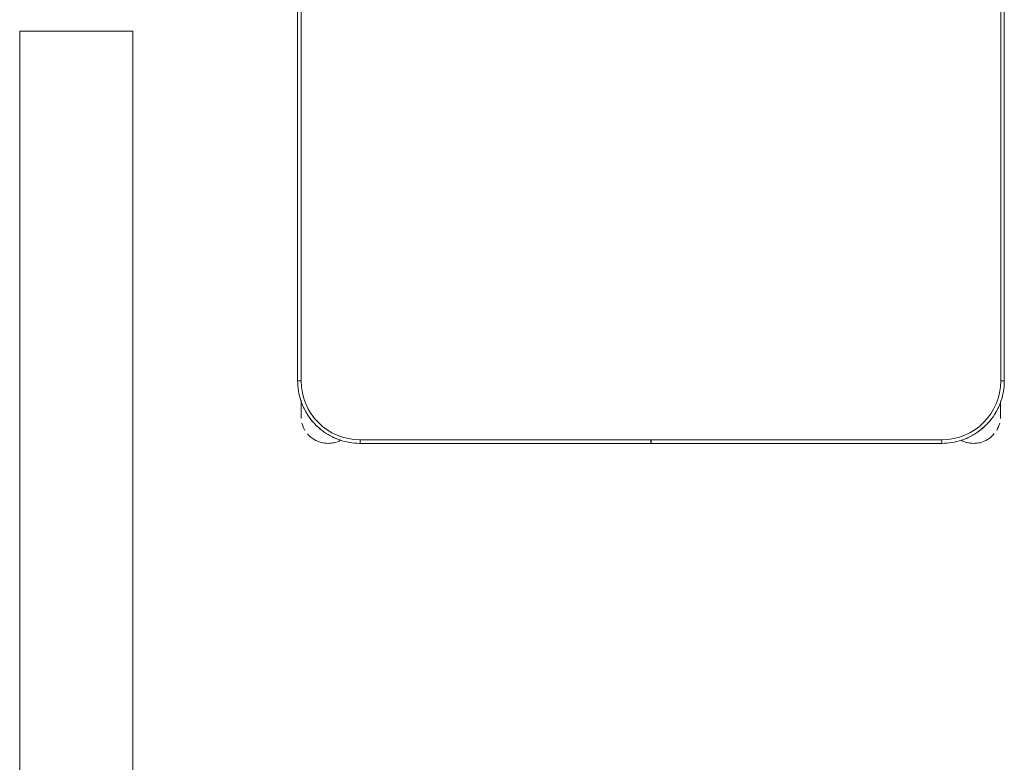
# Model space of a CAD drawing. Header units: metres. Extents: x 3 to 43.5, y -74 to -48.5.
# Tile 193 of 209: x 38.414 to 39.25, y -53.298 to -52.668. Entities that reach past the tile are written whole.
import ezdxf

# ---------------------------------------------------------------- set-up
doc = ezdxf.new("R2010")
doc.units = ezdxf.units.M
for name, color, linetype, lineweight in [('A-GENM', 7, 'Continuous', 18), ('E-LITE-EQPM', 7, 'Continuous', 18), ('I-FURN', 7, 'Continuous', 18)]:
    doc.layers.add(name, color=color, linetype=linetype, lineweight=lineweight)

# ---------------------------------------------------------------- blocks, each defined once
blk = doc.blocks.new('ConjuntoParaAlunoTamanho6 - CJA06_ConjuntoParaAlunoTamanho6-V5-1PAV - FRIGORÍFICA')
at = {"layer": 'I-FURN', "color": 253, "true_color": 0xaaaaaa}
for p, q in [((-0.3, 0.01197), (-0.3, -0.33203)), ((-0.3, 0.01197), (-0.3, -0.33203)), ((0.3, -0.33203), (0.3, 0.01197)), ((0.3, -0.33203), (0.3, 0.01197)), ((-0.3, -0.33203), (-0.297, -0.33203)), ((0.3, -0.33203), (0.297, -0.33203)), ((-0.29713, -0.34835), (-0.29713, -0.35394)), ((-0.29713, -0.34868), (-0.29713, -0.36203)), ((0.29687, -0.35394), (0.29687, -0.3492)), ((0.29687, -0.36203), (0.29687, -0.34961)), ((-0.29713, -0.35705), (-0.29713, -0.36203)), ((0.29687, -0.36203), (0.29687, -0.35705)), ((-0.247, -0.38503), (-0.247, -0.38203)), ((-0.00005, -0.38203), (-0.00005, -0.38503)), ((0.00005, -0.38503), (0.00005, -0.38203)), ((0.247, -0.38503), (0.247, -0.38203)), ((-0.247, -0.38503), (-0.00005, -0.38503)), ((-0.247, -0.38503), (-0.00005, -0.38503)), ((0.00005, -0.38503), (0.247, -0.38503)), ((0.00005, -0.38503), (0.247, -0.38503))]:
    blk.add_line(p, q, dxfattribs=at)
at = {"layer": 'I-FURN', "color": 253, "true_color": 0xaaaaaa, "flags": 128}
for points in [[(-0.297, 0.01197), (-0.297, -0.07403), (-0.297, -0.16003), (-0.297, -0.24603), (-0.297, -0.33203)], [(-0.297, -0.33203), (-0.297, -0.24603), (-0.297, -0.16003), (-0.297, -0.07403), (-0.297, 0.01197)], [(0.297, -0.33203), (0.297, -0.24603), (0.297, -0.16003), (0.297, -0.07403), (0.297, 0.01197)], [(0.297, 0.01197), (0.297, -0.07403), (0.297, -0.16003), (0.297, -0.24603), (0.297, -0.33203)], [(-0.3, -0.33203), (-0.29996, -0.33415), (-0.29983, -0.33627), (-0.29962, -0.33838), (-0.29932, -0.34048), (-0.29894, -0.34256), (-0.29848, -0.34463), (-0.29794, -0.34668), (-0.29731, -0.34871), (-0.2966, -0.3507), (-0.29582, -0.35267), (-0.29495, -0.35461), (-0.29401, -0.35651), (-0.29299, -0.35837), (-0.2919, -0.36019), (-0.29074, -0.36196), (-0.28951, -0.36368), (-0.28821, -0.36536), (-0.28685, -0.36698), (-0.28542, -0.36855), (-0.28393, -0.37005), (-0.28238, -0.3715), (-0.28077, -0.37288), (-0.27911, -0.3742), (-0.2774, -0.37545), (-0.27564, -0.37663), (-0.27383, -0.37774), (-0.27198, -0.37878), (-0.27009, -0.37974), (-0.26816, -0.38062), (-0.2662, -0.38143), (-0.26421, -0.38216), (-0.2622, -0.38281), (-0.26015, -0.38338), (-0.25809, -0.38386), (-0.25601, -0.38426), (-0.25391, -0.38458), (-0.25181, -0.38482), (-0.24969, -0.38497), (-0.24757, -0.38503), (-0.247, -0.38503)], [(0.247, -0.38503), (0.24912, -0.38499), (0.25124, -0.38486), (0.25334, -0.38465), (0.25544, -0.38436), (0.25753, -0.38398), (0.2596, -0.38351), (0.26165, -0.38297), (0.26367, -0.38234), (0.26567, -0.38164), (0.26764, -0.38085), (0.26957, -0.37999), (0.27147, -0.37904), (0.27333, -0.37803), (0.27515, -0.37694), (0.27693, -0.37578), (0.27865, -0.37454), (0.28033, -0.37324), (0.28195, -0.37188), (0.28351, -0.37045), (0.28502, -0.36896), (0.28647, -0.36741), (0.28785, -0.3658), (0.28917, -0.36414), (0.29042, -0.36243), (0.2916, -0.36067), (0.29271, -0.35886), (0.29374, -0.35701), (0.29471, -0.35512), (0.29559, -0.3532), (0.2964, -0.35124), (0.29713, -0.34925), (0.29777, -0.34723), (0.29834, -0.34519), (0.29883, -0.34312), (0.29923, -0.34104), (0.29955, -0.33895), (0.29978, -0.33684), (0.29993, -0.33472), (0.3, -0.33261), (0.3, -0.33203)], [(-0.29713, -0.34907), (-0.29713, -0.34973), (-0.29713, -0.35038), (-0.29713, -0.35102), (-0.29713, -0.35165), (-0.29713, -0.35227), (-0.29713, -0.35288), (-0.29713, -0.35348), (-0.29713, -0.35406), (-0.29713, -0.35463), (-0.29713, -0.35518), (-0.29713, -0.35572), (-0.29713, -0.35624), (-0.29713, -0.35674), (-0.29713, -0.35722), (-0.29713, -0.35769), (-0.29713, -0.35813), (-0.29713, -0.35855), (-0.29713, -0.35895), (-0.29713, -0.35933), (-0.29713, -0.35969), (-0.29713, -0.36002), (-0.29713, -0.36033), (-0.29713, -0.36061), (-0.29713, -0.36087), (-0.29713, -0.36111), (-0.29713, -0.36131), (-0.29713, -0.3615), (-0.29713, -0.36165), (-0.29713, -0.36178), (-0.29713, -0.36188), (-0.29713, -0.36196), (-0.29713, -0.36201), (-0.29713, -0.36203)], [(0.29687, -0.36203), (0.29687, -0.36201), (0.29687, -0.36197), (0.29687, -0.36191), (0.29687, -0.36181), (0.29687, -0.36169), (0.29687, -0.36154), (0.29687, -0.36137), (0.29687, -0.36117), (0.29687, -0.36094), (0.29687, -0.36069), (0.29687, -0.36041), (0.29687, -0.36011), (0.29687, -0.35978), (0.29687, -0.35943), (0.29687, -0.35906), (0.29687, -0.35866), (0.29687, -0.35825), (0.29687, -0.35781), (0.29687, -0.35735), (0.29687, -0.35687), (0.29687, -0.35638), (0.29687, -0.35586), (0.29687, -0.35533), (0.29687, -0.35478), (0.29687, -0.35421), (0.29687, -0.35363), (0.29687, -0.35304), (0.29687, -0.35244), (0.29687, -0.35182), (0.29687, -0.35119), (0.29687, -0.35055), (0.29687, -0.3499)], [(-0.247, -0.38203), (-0.1235, -0.38203), (0, -0.38203), (0.1235, -0.38203), (0.247, -0.38203)], [(-0.00005, -0.38203), (-0.06179, -0.38203), (-0.12353, -0.38203), (-0.18526, -0.38203), (-0.247, -0.38203)], [(0.247, -0.38203), (0.18526, -0.38203), (0.12352, -0.38203), (0.06179, -0.38203), (0.00005, -0.38203)]]:
    blk.add_lwpolyline(points, dxfattribs=at)
at = {"layer": 'I-FURN', "color": 253, "true_color": 0xaaaaaa}
for centre, radius, start, end in [((-0.247, -0.33203), 0.05, 180, 270), ((-0.247, -0.33203), 0.05, 180, 270), ((0.247, -0.33203), 0.05, 270, 360), ((0.247, -0.33203), 0.05, 270, 0), ((-0.247, -0.33203), 0.053, 202.5, 212.69993), ((0.247, -0.33203), 0.053, 327.30007, 337.5), ((0.247, -0.33203), 0.053, 327.30007, 337.5), ((-0.27413, -0.36203), 0.023, 180, 184.41224), ((-0.27413, -0.36203), 0.023, 194.46313, 211.29748), ((-0.247, -0.33203), 0.053, 217.68878, 233.14964), ((0.247, -0.33203), 0.053, 307.1607, 323.14964), ((0.247, -0.33203), 0.053, 307.1607, 323.14964), ((0.27387, -0.36203), 0.023, 328.70279, 345.53679), ((0.27387, -0.36203), 0.023, 355.58784, 360), ((-0.27413, -0.36203), 0.023, 220.15845, 250.98921), ((-0.27413, -0.36203), 0.023, 241.29896, 288), ((-0.27413, -0.36203), 0.023, 255.53308, 284.46692), ((-0.247, -0.33203), 0.053, 237.30007, 247.5), ((-0.27413, -0.36203), 0.023, 289.64716, 297.85925), ((0.27387, -0.36203), 0.023, 242.37001, 250.98921), ((0.27387, -0.36203), 0.023, 243.53772, 288), ((0.247, -0.33203), 0.053, 292.5, 302.69993), ((0.247, -0.33203), 0.053, 292.5, 302.69993), ((0.27387, -0.36203), 0.023, 255.53308, 284.46692), ((0.27387, -0.36203), 0.023, 289.64716, 320.10645), ((-0.247, -0.33203), 0.053, 269.66246, 270)]:
    blk.add_arc(centre, radius, start, end, dxfattribs=at)
blk = doc.blocks.new('63_PHILIPS_Pacific LED_WT460C L700 - 1xLED23S_840 NB-V105-1PAV - FRIGORÍFICA')
at = {"layer": 'A-GENM', "color": 253, "true_color": 0xaaaaaa}
for p, q in [((-0.04802, -0.6), (-0.04802, 0.6)), ((-0.04802, 0.6), (0.04798, 0.6)), ((-0.04802, -0.6), (-0.04802, 0.6)), ((-0.04802, 0.6), (0.04798, 0.6)), ((0.04798, 0.6), (0.04798, -0.6)), ((0.04798, 0.6), (0.04798, -0.6))]:
    blk.add_line(p, q, dxfattribs=at)
blk = doc.blocks.new('4 GRE - ESCOLA DE CINEMA E AUDIOVISUAL CINE REX R07_rvt-1-1PAV - FRIGORÍFICA')
at = {"layer": 'E-LITE-EQPM', "color": 253, "lineweight": 18, "true_color": 0xaaaaaa}
blk.add_blockref('63_PHILIPS_Pacific LED_WT460C L700 - 1xLED23S_840 NB-V105-1PAV - FRIGORÍFICA', (38.46227, -53.27728), dxfattribs=at)
at = {"layer": 'I-FURN', "color": 253, "lineweight": 18, "true_color": 0xaaaaaa}
blk.add_blockref('ConjuntoParaAlunoTamanho6 - CJA06_ConjuntoParaAlunoTamanho6-V5-1PAV - FRIGORÍFICA', (38.95024, -52.64244), dxfattribs=at)

msp = doc.modelspace()

# ---------------------------------------------------------------- block references
at = {"lineweight": 5}
msp.add_blockref('4 GRE - ESCOLA DE CINEMA E AUDIOVISUAL CINE REX R07_rvt-1-1PAV - FRIGORÍFICA', (0, 0), dxfattribs=at)

doc.saveas('drawing.dxf')
